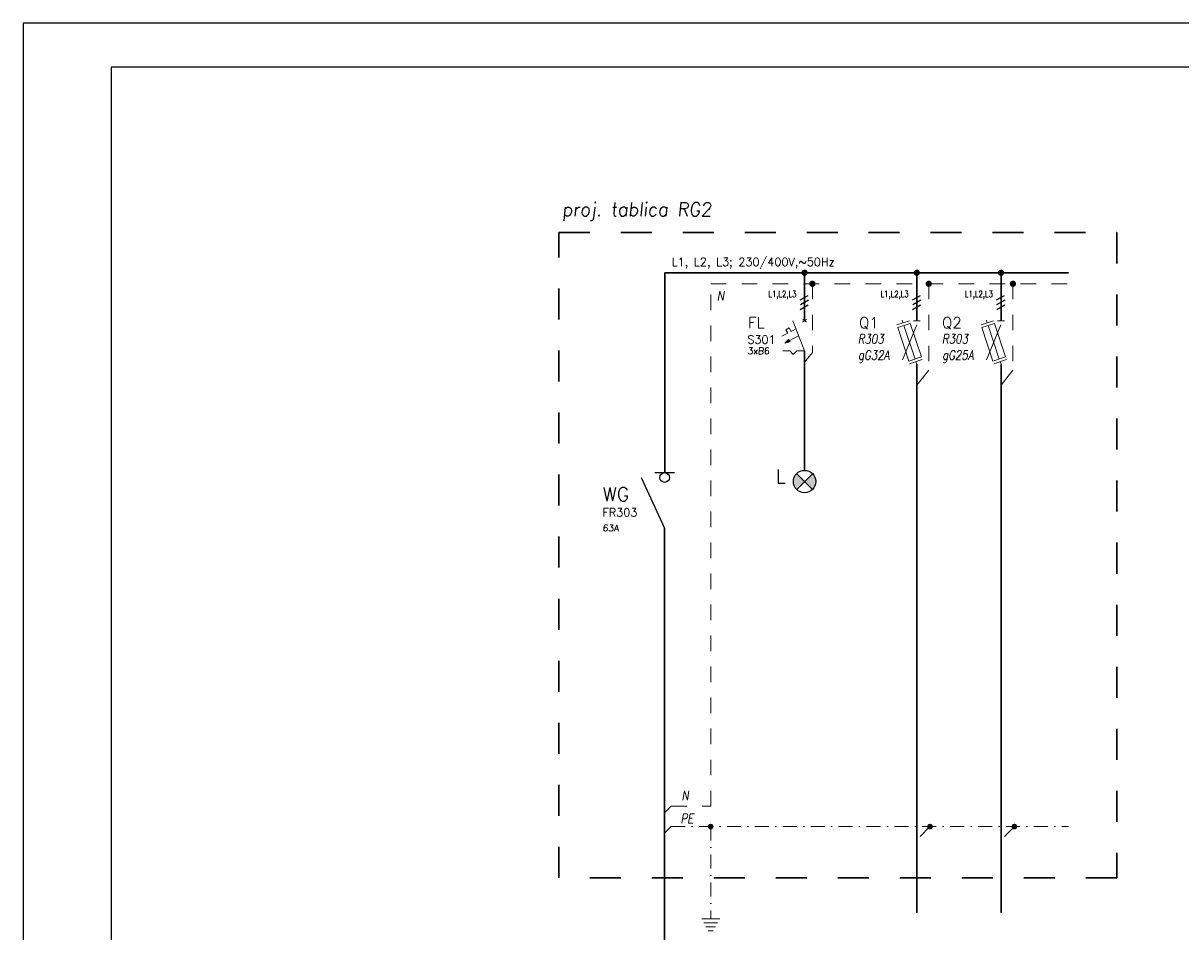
# Model space of a CAD drawing. Extents: x -543332 to -314699, y -9028 to 155584.
# Tile 216 of 256: x -369893 to -348806, y 32009 to 48548. Entities that reach past the tile are written whole.
import ezdxf

# ---------------------------------------------------------------- set-up
doc = ezdxf.new("R2010")
doc.units = 0
doc.header["$MEASUREMENT"] = 0
doc.linetypes.add('DASHDOT', pattern=[25.4, 12.7, -6.35, 0, -6.35])
doc.linetypes.add('Dashed', pattern=[564.444447, 282.222223, -282.222223])
for name, color, linetype, lineweight in [('$ IE INSTALACJA ELEKTRYCZNA', 1, 'Continuous', 30), ('$ IE_APARATY ELEKTRYCZNE', 7, 'Continuous', 0), ('$ IE_OPISY', 7, 'Continuous', 25), ('$ IE_SCHEMAT', 7, 'Continuous', 0)]:
    doc.layers.add(name, color=color, linetype=linetype, lineweight=lineweight)
doc.layers.add('$ IE Tabela', color=7, linetype='Continuous')
doc.styles.add('R', font='romans.shx', dxfattribs={"width": 0.85})
doc.styles.add('ROMANS', font='romans.shx', dxfattribs={"width": 0.85})

# ---------------------------------------------------------------- blocks, each defined once
blk = doc.blocks.new('lampka sygnalizacyjna')
at = {"layer": '$ IE_APARATY ELEKTRYCZNE', "linetype": 'Continuous', "lineweight": 25}
for points in [[(5543993.8, 5925075.6), (5543979.5, 5925089.9, 0.198912), (5543973.5, 5925075.6, 0.198912), (5543979.5, 5925061.2)], [(5544008.2, 5925061.2, 0.198912), (5544014.1, 5925075.6, 0.198912), (5544008.2, 5925089.9), (5543993.8, 5925075.6)]]:
    blk.add_hatch(color=1, dxfattribs=at).paths.add_polyline_path(points)
at = {"layer": '$ IE_APARATY ELEKTRYCZNE', "color": 1, "linetype": 'Continuous', "lineweight": 25}
for p, q in [((5544008.2, 5925061.2), (5543979.5, 5925089.9)), ((5543979.5, 5925061.2), (5544008.2, 5925089.9))]:
    blk.add_line(p, q, dxfattribs=at)
blk.add_circle((5543993.8, 5925075.6), 20.3, dxfattribs=at)
blk = doc.blocks.new('rozłącznik izolacyjny')
at = {"layer": '$ IE_APARATY ELEKTRYCZNE', "color": 7, "linetype": 'Continuous', "lineweight": 25}
for p, q in [((5543820.7, 5925083), (5543863.7, 5924991)), ((5543845.9, 5925091.8), (5543881.5, 5925091.8))]:
    blk.add_line(p, q, dxfattribs=at)
blk.add_circle((5543863.7, 5925083), 8.84, dxfattribs=at)
blk = doc.blocks.new('a3eee')
at = {"layer": '$ IE Tabela'}
for p, q in [((19730.8, 4176.8), (19730.8, 1206.8)), ((23930.8, 4176.8), (19730.8, 4176.8)), ((19890.8, 4096.8), (19890.8, 1286.8)), ((23840.8, 4096.8), (19890.8, 4096.8))]:
    blk.add_line(p, q, dxfattribs=at)
blk = doc.blocks.new('wyłącznik nadprądowy')
at = {"layer": '$ IE_APARATY ELEKTRYCZNE'}
h = blk.add_hatch(color=256, dxfattribs=at)
h.paths.add_polyline_path([(5544320.5, 5925082.2), (5544319.3, 5925084.4), (5544311.5, 5925077.3)])
h.paths.add_polyline_path([(5544320.5, 5925082.2), (5544311.5, 5925077.3), (5544321.7, 5925079.9)])
for p, q in [((5544313.8, 5925101.8), (5544319.9, 5925105.1)), ((5544313.8, 5925101.8), (5544319.9, 5925105.1)), ((5544313.8, 5925101.8), (5544319.9, 5925105.1)), ((5544319.9, 5925105.1), (5544323.2, 5925098.9)), ((5544319.9, 5925105.1), (5544323.2, 5925098.9)), ((5544319.9, 5925105.1), (5544323.2, 5925098.9)), ((5544331.9, 5925103.6), (5544323.2, 5925098.9)), ((5544323.2, 5925098.9), (5544331.9, 5925103.6)), ((5544326.1, 5925118.2), (5544347.7, 5925063.6)), ((5544317, 5925095.7), (5544306.2, 5925089.9)), ((5544306.2, 5925089.9), (5544317, 5925095.7)), ((5544336.9, 5925090.9), (5544311.5, 5925077.3)), ((5544336.9, 5925090.9), (5544311.5, 5925077.3)), ((5544311.5, 5925077.3), (5544319.3, 5925084.4)), ((5544317, 5925095.7), (5544313.8, 5925101.8)), ((5544317, 5925095.7), (5544313.8, 5925101.8)), ((5544317, 5925095.7), (5544313.8, 5925101.8)), ((5544319.3, 5925084.4), (5544321.7, 5925079.9)), ((5544320.7, 5925063.6), (5544308.1, 5925063.6)), ((5544320.7, 5925063.6), (5544308.1, 5925063.6)), ((5544311.5, 5925077.3), (5544321.7, 5925079.9)), ((5544327.1, 5925056.9), (5544320.7, 5925063.6)), ((5544327.1, 5925056.9), (5544320.7, 5925063.6)), ((5544327.1, 5925056.9), (5544333.5, 5925063.6)), ((5544333.5, 5925063.6), (5544327.1, 5925056.9)), ((5544347.7, 5925063.6), (5544333.5, 5925063.6)), ((5544347.7, 5925063.6), (5544333.5, 5925063.6))]:
    blk.add_line(p, q, dxfattribs=at)
for points in [[(5544344.2, 5925115.7), (5544351, 5925120.7)], [(5544351.1, 5925115.7), (5544344.3, 5925120.7)]]:
    blk.add_lwpolyline(points, dxfattribs=at)

msp = doc.modelspace()

# ---------------------------------------------------------------- linework, layer by layer
at = {"layer": '$ IE INSTALACJA ELEKTRYCZNA', "color": 7, "linetype": 'Continuous', "lineweight": 0}
for p, q in [((-353980, 43055), (-353749, 43131)), ((-353980, 43055), (-353749, 43131)), ((-353880, 43141), (-353865, 43093)), ((-353880, 43141), (-353865, 43093)), ((-353617, 43058), (-353879, 42423)), ((-353617, 43058), (-353879, 42423)), ((-353849, 43045), (-353647, 42435)), ((-353849, 43045), (-353647, 42435)), ((-353616, 43133), (-353676, 43133)), ((-353616, 43133), (-353676, 43133)), ((-353555, 43133), (-353616, 43133)), ((-353555, 43133), (-353616, 43133)), ((-352446, 43055), (-352216, 43131)), ((-352446, 43055), (-352216, 43131)), ((-352347, 43141), (-352331, 43093)), ((-352347, 43141), (-352331, 43093)), ((-352084, 43058), (-352345, 42423)), ((-352084, 43058), (-352345, 42423)), ((-352315, 43045), (-352113, 42435)), ((-352315, 43045), (-352113, 42435)), ((-352082, 43133), (-352143, 43133)), ((-352082, 43133), (-352143, 43133)), ((-352021, 43133), (-352082, 43133)), ((-352021, 43133), (-352082, 43133)), ((-353747, 42350), (-353516, 42426)), ((-353747, 42350), (-353516, 42426)), ((-353616, 42340), (-353631, 42388)), ((-353616, 42340), (-353631, 42388)), ((-352213, 42350), (-351983, 42426)), ((-352213, 42350), (-351983, 42426)), ((-352082, 42340), (-352098, 42388)), ((-352082, 42340), (-352098, 42388))]:
    msp.add_line(p, q, dxfattribs=at)
at = {"layer": '$ IE INSTALACJA ELEKTRYCZNA', "color": 7, "linetype": 'DASHDOT', "lineweight": 0, "ltscale": 20}
for p, q in [((-358088, 34295), (-358209, 34174)), ((-358088, 33924), (-358209, 33802)), ((-353377, 33925), (-353620, 33682)), ((-351839, 33925), (-352082, 33682))]:
    msp.add_line(p, q, dxfattribs=at)
at = {"layer": '$ IE INSTALACJA ELEKTRYCZNA', "color": 7, "linetype": 'Dashed', "lineweight": 0}
for points in [[(-358088, 34295), (-357370, 34295), (-357370, 34296), (-357370, 43805)], [(-357370, 43805), (-350852, 43805)]]:
    msp.add_lwpolyline(points, dxfattribs=at)
at = {"layer": '$ IE INSTALACJA ELEKTRYCZNA', "color": 7, "linetype": 'Continuous', "lineweight": 0}
for points in [[(-353964, 43007), (-353734, 43083), (-353532, 42474), (-353762, 42397)], [(-353964, 43007), (-353734, 43083), (-353532, 42474), (-353762, 42397)], [(-352430, 43007), (-352200, 43083), (-351998, 42474), (-352229, 42397)], [(-352430, 43007), (-352200, 43083), (-351998, 42474), (-352229, 42397)]]:
    msp.add_lwpolyline(points, close=True, dxfattribs=at)
at = {"layer": '$ IE INSTALACJA ELEKTRYCZNA', "color": 7, "linetype": 'DASHDOT', "lineweight": 0, "ltscale": 20}
for points in [[(-358088, 33924), (-350852, 33924)], [(-357370, 33924), (-357370, 32243)]]:
    msp.add_lwpolyline(points, dxfattribs=at)
at = {"layer": '$ IE_OPISY', "lineweight": 0, "ltscale": 50}
for points in [[(-357534, 32243), (-357206, 32243)], [(-357495, 32170), (-357245, 32170)], [(-357456, 32098), (-357283, 32098)], [(-357417, 32026), (-357322, 32026)]]:
    msp.add_lwpolyline(points, dxfattribs=at)
at = {"layer": '$ IE_SCHEMAT', "color": 7, "linetype": 'Dashed'}
for p, q in [((-355518, 43805), (-355518, 42552)), ((-353398, 43805), (-353398, 42231)), ((-351864, 43805), (-351864, 42231)), ((-353398, 42230), (-353398, 42231)), ((-351865, 42230), (-351864, 42231))]:
    msp.add_line(p, q, dxfattribs=at)
at = {"layer": '$ IE_SCHEMAT', "color": 7, "linetype": 'Continuous', "lineweight": 25}
for p, q in [((-355741, 43510), (-355595, 43594)), ((-355733, 43427), (-355587, 43511)), ((-353697, 43510), (-353551, 43594)), ((-353689, 43427), (-353543, 43511)), ((-352163, 43510), (-352017, 43594)), ((-352155, 43427), (-352009, 43511)), ((-355738, 43335), (-355593, 43420)), ((-353694, 43335), (-353548, 43420)), ((-352160, 43335), (-352015, 43420))]:
    msp.add_line(p, q, dxfattribs=at)
at = {"layer": '$ IE_SCHEMAT', "color": 7, "linetype": 'Dashed', "ltscale": 50}
for p, q in [((-355518, 42552), (-355660, 42375)), ((-353398, 42231), (-353616, 41959)), ((-351864, 42231), (-352082, 41959))]:
    msp.add_line(p, q, dxfattribs=at)
at = {"layer": '$ IE_SCHEMAT', "color": 3, "linetype": 'Dashed', "lineweight": 30, "ltscale": 2}
msp.add_lwpolyline([(-360137, 44737), (-349974, 44737), (-349974, 32993), (-360137, 32993)], close=True, dxfattribs=at)
at = {"layer": '$ IE_SCHEMAT', "color": 1, "linetype": 'Continuous', "lineweight": 30}
for points in [[(-358208, 44005), (-350852, 44005)], [(-358208, 40367), (-358208, 44005)], [(-355660, 43133), (-355660, 44005)], [(-353616, 43133), (-353616, 44005)], [(-352082, 43133), (-352082, 44005)], [(-355660, 40408), (-355660, 42587)], [(-353616, 42340), (-353616, 32353)], [(-352082, 42340), (-352082, 32353)], [(-358209, 39360), (-358209, 22052)]]:
    msp.add_lwpolyline(points, dxfattribs=at)
at = {"layer": '$ IE_SCHEMAT', "color": 7, "linetype": 'Continuous', "flags": 128}
for points, const_width in [([(-355688, 44005, 1), (-355632, 44005, 1)], 56.9), ([(-355546, 43805, 1), (-355489, 43805, 1)], 56.9), ([(-353644, 44005, 1), (-353587, 44005, 1)], 56.9), ([(-353426, 43805, 1), (-353370, 43805, 1)], 56.9), ([(-352110, 44005, 1), (-352053, 44005, 1)], 56.9), ([(-351893, 43805, 1), (-351836, 43805, 1)], 56.9), ([(-357395, 33924, 1), (-357344, 33924, 1)], 51.3), ([(-353401, 33924, 1), (-353350, 33924, 1)], 51.3), ([(-351864, 33924, 1), (-351812, 33924, 1)], 51.3)]:
    msp.add_lwpolyline(points, format="xyb", close=True, dxfattribs=dict(at, const_width=const_width))
at = {"layer": '$ IE_SCHEMAT', "color": 7}
for centre in [(-355660, 44005), (-353616, 44005), (-352082, 44005), (-357370, 33924), (-353376, 33924), (-351838, 33924)]:
    msp.add_circle(centre, 42.5, dxfattribs=at)

# ---------------------------------------------------------------- block references
at = {"layer": '$ IE Tabela', "transparency": 33554687, "xscale": 10, "yscale": 10, "zscale": 10}
msp.add_blockref('a3eee', (-567200, 6780), dxfattribs=at)
at = {"layer": '$ IE_APARATY ELEKTRYCZNE', "xscale": 10, "yscale": 10, "zscale": 10}
msp.add_blockref('wyłącznik nadprądowy', (-55799137, -59208050), dxfattribs=at)
at = {"layer": '$ IE_APARATY ELEKTRYCZNE', "linetype": 'Dashed', "lineweight": 30, "xscale": 10, "yscale": 10, "zscale": 10}
for name, p in [('rozłącznik izolacyjny', (-55796846, -59210551)), ('lampka sygnalizacyjna', (-55795598, -59210551))]:
    msp.add_blockref(name, p, dxfattribs=at)

# ---------------------------------------------------------------- texts
at = {"layer": '$ IE INSTALACJA ELEKTRYCZNA', "color": 7, "linetype": 'Dashed', "lineweight": 0, "style": 'ROMANS', "oblique": 10, "width": 0.8}
msp.add_text('N', height=170, dxfattribs=at).set_placement((-357254, 43502))
at = {"layer": '$ IE_OPISY', "color": 7, "lineweight": -2, "style": 'ROMANS', "oblique": 10, "width": 0.8}
for s, p in [('R303', (-354690, 42717)), ('R303', (-353156, 42717)), ('gG32A', (-354686, 42423)), ('gG25A', (-353153, 42423))]:
    msp.add_text(s, height=170.1, dxfattribs=at).set_placement(p)
at = {"layer": '$ IE_OPISY', "color": 7, "linetype": 'Continuous', "lineweight": 25, "style": 'ROMANS'}
for s, p in [('L', (-356182, 40176)), ('WG', (-359338, 39849))]:
    msp.add_text(s, height=250, dxfattribs=at).set_placement(p)
at = {"layer": '$ IE_OPISY', "color": 7, "style": 'ROMANS', "oblique": 10, "width": 0.8}
for s, height, p in [('N', 170, (-357900, 34405)), ('PE', 170.1, (-357917, 33986))]:
    msp.add_text(s, height=height, dxfattribs=at).set_placement(p)
at = {"layer": '$ IE_OPISY', "lineweight": -2, "insert": (-360078, 45285), "char_height": 250, "attachment_point": 1, "style": 'R'}
msp.add_mtext_dynamic_manual_height_columns('\\Q6;\\W0.95;proj. tablica RG2', width=19698.09, gutter_width=40, heights=[0], dxfattribs=at)
at = {"layer": '$ IE_SCHEMAT', "color": 7, "linetype": 'Continuous', "lineweight": 25, "style": 'ROMANS'}
for s, height, p in [('L1, L2, L3; 230/400V,~50Hz', 150, (-358081, 44128)), ('FL', 200, (-356690, 42995)), ('Q1', 200, (-354668, 42995)), ('Q2', 200, (-353157, 42995)), ('S301', 150, (-356702, 42714)), ('FR303', 150, (-359341, 39568))]:
    msp.add_text(s, height=height, dxfattribs=at).set_placement(p)
at = {"layer": '$ IE_SCHEMAT', "color": 7, "linetype": 'Continuous', "lineweight": 25, "style": 'ROMANS', "width": 0.8}
for p in [(-356319, 43562), (-354275, 43562), (-352741, 43562)]:
    msp.add_text('L1,L2,L3', height=113.7, dxfattribs=at).set_placement(p)
at = {"layer": '$ IE_SCHEMAT', "color": 7, "linetype": 'Dashed', "lineweight": 25, "ltscale": 50, "style": 'ROMANS', "oblique": 5}
for s, p in [('3xB6', (-356701, 42522)), ('63A', (-359341, 39300))]:
    msp.add_text(s, height=120, dxfattribs=at).set_placement(p)

doc.saveas('drawing.dxf')
